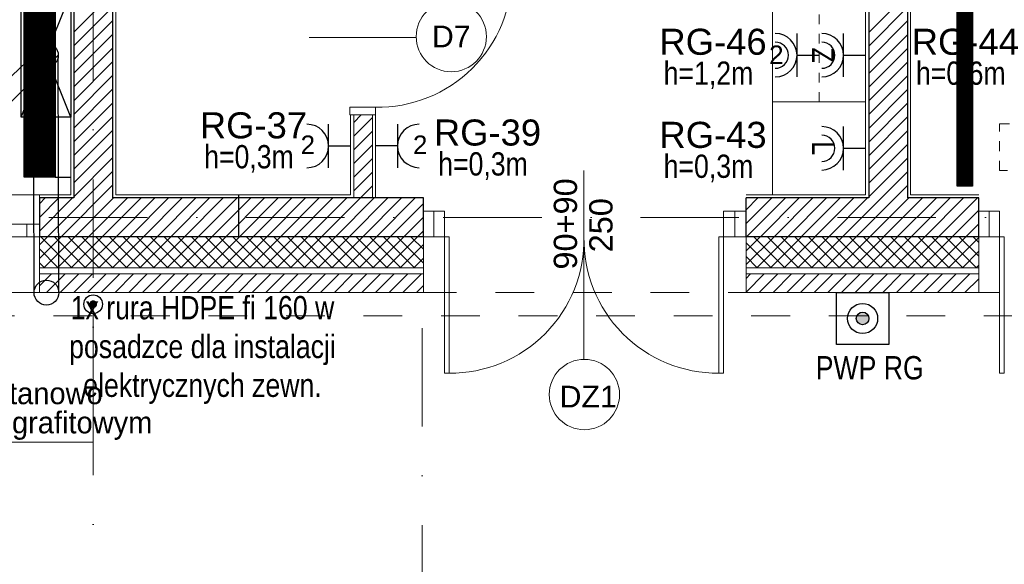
# Model space of a CAD drawing. Header units: metres. Extents: x 10441 to 19716, y -6570 to 1447.
# Tile 29 of 57: x 16196 to 16831, y -4465 to -4114. Entities that reach past the tile are written whole.
import ezdxf
from ezdxf.enums import TextEntityAlignment as Align

# ---------------------------------------------------------------- set-up
doc = ezdxf.new("R2010")
doc.units = ezdxf.units.M
doc.header["$MEASUREMENT"] = 0
for name, pattern in [('8', [0.5, 0.25, -0.25]), ('CONTINOUS', [0]), ('DASHDOT', [25.4, 12.7, -6.35, 0, -6.35])]:
    doc.linetypes.add(name, pattern=pattern)
doc.layers.get('0').update_dxf_attribs({"color": 8})
for name, color, linetype, lineweight in [('#elektryczne', 8, 'Continuous', 20), ('A_DRZWI', 8, 'Continuous', 5), ('A_HACZE', 8, 'Continuous', 5), ('A_OPISY', 8, 'Continuous', 18), ('A_OSIE', 8, 'Continuous', 13), ('A_OZACZENIE DRZWI', 8, 'Continuous', 13), ('A_OZNACZENIA OKIEN', 8, 'Continuous', 13), ('A_PROJEKTOWANE ŚCIANY MUROWANE NOŚNE', 8, 'Continuous', 30), ('A_RS', 8, 'Continuous', 25), ('A_SCIANY DZIALOWE', 8, 'Continuous', 15), ('A_SCIANY DZIALOWE GK', 8, 'Continuous', 5), ('A_STAL CIENKIE', 8, 'Continuous', 0), ('A_STOLARKA', 8, 'Continuous', 5), ('A_TYNK', 8, 'Continuous', 5), ('A_WYMIARY WEWNETRZNE', 8, 'Continuous', 18), ('A_WYPOSAZENIE', 8, 'Continuous', 5), ('EB_legenda', 8, 'Continuous', 13), ('EB_obwody', 8, 'Continuous', 13)]:
    doc.layers.add(name, color=color, linetype=linetype, lineweight=lineweight)
for name, color, linetype in [('A_OZNACZENIA WARSTW', 8, 'Continuous'), ('EB_gniazda', 1, 'Continuous'), ('EB_trasa kablowa', 150, 'Continuous')]:
    doc.layers.add(name, color=color, linetype=linetype)
doc.styles.add('ARIAL', font='arial.ttf')
doc.styles.add('m1_romans', font='romans.shx', dxfattribs={"width": 0.8})
doc.styles.add('opisy okien', font='txt', dxfattribs={"height": 15})

# ---------------------------------------------------------------- blocks, each defined once
blk = doc.blocks.new('A$C2DA918A7')
at = {"layer": 'A_OZACZENIE DRZWI'}
blk.add_line((-34.51, 0), (34.51, 0), dxfattribs=at)
at = {"layer": 'A_OZACZENIE DRZWI', "ltscale": 0.1, "style": 'm1_romans', "width": 0.8}
blk.add_attdef('SZEROKOSC', text='', height=10, rotation=359.99999, dxfattribs=at).set_placement((0, 0), align=Align.BOTTOM_CENTER)
blk.add_attdef('WYSOKOSC', text='', height=10, rotation=359.99999, dxfattribs=at).set_placement((-0.85, -3.39), align=Align.TOP_CENTER)
blk = doc.blocks.new('_Dot')
at = {"color": 0, "linetype": 'ByBlock', "lineweight": -2}
blk.add_line((-0.5, 0), (-1, 0), dxfattribs=at)
at = {"color": 0, "linetype": 'ByBlock', "const_width": 0.5}
blk.add_lwpolyline([(-0.25, 0, 1), (0.25, 0, 1)], format="xyb", close=True, dxfattribs=at)
blk = doc.blocks.new('podkład')
at = {"layer": 'A_DRZWI', "color": 8, "ltscale": 2}
for p, q in [((12281.02, -2008.7), (12281.02, -1992.2)), ((12475.02, -2008.7), (12475.02, -1992.2)), ((12639.02, -2008.7), (12639.02, -1992.2))]:
    blk.add_line(p, q, dxfattribs=at)
for points in [[(12226.8, -1930.2), (12226.8, -1925.2), (12243.3, -1925.2), (12243.3, -1930.2)], [(12287.75, -1992.2), (12274.3, -1992.2), (12274.3, -2008.7), (12287.75, -2008.7)], [(12467.75, -1992.2), (12482.3, -1992.2), (12482.3, -2008.7), (12467.75, -2008.7)], [(12645.75, -1992.2), (12632.3, -1992.2), (12632.3, -2008.7), (12645.75, -2008.7)], [(12287.75, -2096.7), (12290.75, -2096.7), (12290.75, -2008.7), (12287.75, -2008.7)], [(12467.75, -2096.7), (12464.75, -2096.7), (12464.75, -2008.7), (12467.75, -2008.7)], [(12645.75, -2096.7), (12648.75, -2096.7), (12648.75, -2008.7), (12645.75, -2008.7)]]:
    blk.add_lwpolyline(points, close=True, dxfattribs=at)
for centre, start, end in [((12244.96, -1838.9), 268.90107, 0.46373), ((12291.45, -2010.35), 269.53623, 1.0989), ((12464.05, -2010.35), 178.9011, 270.46377)]:
    blk.add_arc(centre, 86.32, start, end, dxfattribs=at)
at = {"layer": 'A_HACZE', "color": 8, "linetype": 'Continuous'}
for p, q in [((12073.8, -1851.81), (12048.8, -1876.81)), ((12586.3, -1851.96), (12561.3, -1876.96)), ((12073.8, -1860.65), (12048.8, -1885.65)), ((12586.3, -1860.8), (12561.3, -1885.8)), ((12073.8, -1869.49), (12048.8, -1894.49)), ((12586.3, -1869.64), (12561.3, -1894.64)), ((12073.8, -1878.33), (12048.8, -1903.33)), ((12586.3, -1878.48), (12561.3, -1903.48)), ((12073.8, -1887.17), (12048.8, -1912.17)), ((12586.3, -1887.32), (12561.3, -1912.32)), ((12073.8, -1896), (12048.8, -1921)), ((12586.3, -1896.16), (12561.3, -1921.16)), ((12073.8, -1904.84), (12048.8, -1929.84)), ((12586.3, -1905), (12561.3, -1930)), ((12073.8, -1913.68), (12048.8, -1938.68)), ((12586.3, -1913.83), (12561.3, -1938.83)), ((12073.8, -1922.52), (12048.8, -1947.52)), ((12586.3, -1922.67), (12561.3, -1947.67)), ((12073.8, -1931.36), (12048.8, -1956.36)), ((12234.06, -1930.2), (12229.3, -1934.96)), ((12241.3, -1931.8), (12229.3, -1943.8)), ((12586.3, -1931.51), (12561.3, -1956.51)), ((12073.8, -1940.2), (12048.8, -1965.2)), ((12241.3, -1940.64), (12229.3, -1952.64)), ((12586.3, -1940.35), (12561.3, -1965.35)), ((12073.8, -1949.04), (12048.8, -1974.04)), ((12241.3, -1949.48), (12229.3, -1961.48)), ((12586.3, -1949.19), (12561.3, -1974.19)), ((12073.8, -1957.88), (12048.8, -1982.88)), ((12241.3, -1958.31), (12229.3, -1970.31)), ((12586.3, -1958.03), (12561.3, -1983.03)), ((12073.8, -1966.71), (12031.82, -2008.7)), ((12241.3, -1967.15), (12229.3, -1979.15)), ((12586.3, -1966.87), (12544.57, -2008.59)), ((12073.8, -1975.55), (12040.66, -2008.7)), ((12241.3, -1975.99), (12233.59, -1983.7)), ((12586.3, -1975.71), (12553.43, -2008.58)), ((12047.98, -1983.7), (12026.6, -2005.07)), ((12039.14, -1983.7), (12026.6, -1996.24)), ((12030.3, -1983.7), (12026.6, -1987.4)), ((12074.49, -1983.7), (12049.49, -2008.7)), ((12083.33, -1983.7), (12058.33, -2008.7)), ((12092.17, -1983.7), (12067.17, -2008.7)), ((12101.01, -1983.7), (12076.01, -2008.7)), ((12109.85, -1983.7), (12084.85, -2008.7)), ((12118.69, -1983.7), (12093.69, -2008.7)), ((12127.53, -1983.7), (12102.53, -2008.7)), ((12136.37, -1983.7), (12111.37, -2008.7)), ((12145.21, -1983.7), (12120.21, -2008.7)), ((12154.04, -1983.7), (12129.04, -2008.7)), ((12162.88, -1983.7), (12137.88, -2008.7)), ((12171.72, -1983.7), (12146.72, -2008.7)), ((12180.56, -1983.7), (12155.56, -2008.7)), ((12189.4, -1983.7), (12164.4, -2008.7)), ((12198.24, -1983.7), (12173.24, -2008.7)), ((12207.08, -1983.7), (12182.08, -2008.7)), ((12215.92, -1983.7), (12190.92, -2008.7)), ((12224.75, -1983.7), (12199.75, -2008.7)), ((12233.59, -1983.7), (12208.59, -2008.7)), ((12242.43, -1983.7), (12217.43, -2008.7)), ((12251.27, -1983.7), (12226.27, -2008.7)), ((12260.11, -1983.7), (12235.11, -2008.7)), ((12268.95, -1983.7), (12243.95, -2008.7)), ((12498.76, -1983.7), (12482.3, -2000.16)), ((12489.92, -1983.7), (12482.3, -1991.32)), ((12507.6, -1983.7), (12482.6, -2008.7)), ((12516.44, -1983.7), (12491.45, -2008.69)), ((12525.27, -1983.7), (12500.3, -2008.67)), ((12534.11, -1983.7), (12509.16, -2008.66)), ((12542.95, -1983.7), (12518.01, -2008.64)), ((12551.79, -1983.7), (12526.87, -2008.63)), ((12560.63, -1983.7), (12535.72, -2008.61)), ((12587.15, -1983.69), (12562.28, -2008.56)), ((12596.04, -1983.65), (12571.13, -2008.55)), ((12604.93, -1983.6), (12579.99, -2008.53)), ((12613.81, -1983.55), (12588.84, -2008.52)), ((12622.7, -1983.5), (12597.7, -2008.5)), ((12631.59, -1983.45), (12606.55, -2008.49)), ((12274.3, -1987.19), (12252.79, -2008.7)), ((12632.3, -1991.58), (12615.4, -2008.47)), ((12274.3, -1996.02), (12261.63, -2008.7)), ((12274.3, -2004.86), (12270.47, -2008.7)), ((12632.3, -2000.42), (12624.26, -2008.46)), ((12040.66, -2008.7), (12026.6, -2022.75)), ((12031.82, -2008.7), (12026.6, -2013.91)), ((12047.55, -2028.7), (12027.55, -2008.7)), ((12049.49, -2008.7), (12029.49, -2028.7)), ((12056.38, -2028.7), (12036.38, -2008.7)), ((12058.33, -2008.7), (12038.33, -2028.7)), ((12065.22, -2028.7), (12045.22, -2008.7)), ((12067.17, -2008.7), (12047.17, -2028.7)), ((12074.06, -2028.7), (12054.06, -2008.7)), ((12076.01, -2008.7), (12056.01, -2028.7)), ((12082.9, -2028.7), (12062.9, -2008.7)), ((12084.85, -2008.7), (12064.85, -2028.7)), ((12091.74, -2028.7), (12071.74, -2008.7)), ((12093.69, -2008.7), (12073.69, -2028.7)), ((12100.58, -2028.7), (12080.58, -2008.7)), ((12102.53, -2008.7), (12082.53, -2028.7)), ((12109.42, -2028.7), (12089.42, -2008.7)), ((12111.37, -2008.7), (12091.37, -2028.7)), ((12118.26, -2028.7), (12098.26, -2008.7)), ((12120.21, -2008.7), (12100.21, -2028.7)), ((12127.09, -2028.7), (12107.09, -2008.7)), ((12129.04, -2008.7), (12109.04, -2028.7)), ((12135.93, -2028.7), (12115.93, -2008.7)), ((12137.88, -2008.7), (12117.88, -2028.7)), ((12144.77, -2028.7), (12124.77, -2008.7)), ((12146.72, -2008.7), (12126.72, -2028.7)), ((12153.61, -2028.7), (12133.61, -2008.7)), ((12155.56, -2008.7), (12135.56, -2028.7)), ((12162.45, -2028.7), (12142.45, -2008.7)), ((12164.4, -2008.7), (12144.4, -2028.7)), ((12171.29, -2028.7), (12151.29, -2008.7)), ((12173.24, -2008.7), (12153.24, -2028.7)), ((12180.13, -2028.7), (12160.13, -2008.7)), ((12182.08, -2008.7), (12162.08, -2028.7)), ((12188.97, -2028.7), (12168.97, -2008.7)), ((12190.92, -2008.7), (12170.92, -2028.7)), ((12197.81, -2028.7), (12177.81, -2008.7)), ((12199.75, -2008.7), (12179.75, -2028.7)), ((12206.64, -2028.7), (12186.64, -2008.7)), ((12208.59, -2008.7), (12188.59, -2028.7)), ((12215.48, -2028.7), (12195.48, -2008.7)), ((12217.43, -2008.7), (12197.43, -2028.7)), ((12224.32, -2028.7), (12204.32, -2008.7)), ((12226.27, -2008.7), (12206.27, -2028.7)), ((12233.16, -2028.7), (12213.16, -2008.7)), ((12235.11, -2008.7), (12215.11, -2028.7)), ((12242, -2028.7), (12222, -2008.7)), ((12243.95, -2008.7), (12223.95, -2028.7)), ((12250.84, -2028.7), (12230.84, -2008.7)), ((12252.79, -2008.7), (12232.79, -2028.7)), ((12259.68, -2028.7), (12239.68, -2008.7)), ((12261.63, -2008.7), (12241.63, -2028.7)), ((12268.52, -2028.7), (12248.52, -2008.7)), ((12270.47, -2008.7), (12250.47, -2028.7)), ((12274.3, -2025.65), (12257.35, -2008.7)), ((12274.3, -2016.81), (12266.19, -2008.7)), ((12500.28, -2008.7), (12482.3, -2026.67)), ((12491.44, -2008.7), (12482.3, -2017.83)), ((12482.6, -2008.7), (12482.3, -2009)), ((12507.16, -2028.7), (12487.16, -2008.7)), ((12509.11, -2008.7), (12489.11, -2028.7)), ((12516, -2028.7), (12496, -2008.7)), ((12517.95, -2008.7), (12497.95, -2028.7)), ((12524.84, -2028.7), (12504.84, -2008.7)), ((12526.79, -2008.7), (12506.79, -2028.7)), ((12533.68, -2028.7), (12513.68, -2008.7)), ((12535.63, -2008.7), (12515.63, -2028.7)), ((12542.52, -2028.7), (12522.52, -2008.7)), ((12544.47, -2008.7), (12524.47, -2028.7)), ((12551.36, -2028.7), (12531.36, -2008.7)), ((12553.31, -2008.7), (12533.31, -2028.7)), ((12560.2, -2028.7), (12540.2, -2008.7)), ((12562.15, -2008.7), (12542.15, -2028.7)), ((12569.04, -2028.7), (12549.04, -2008.7)), ((12570.99, -2008.7), (12550.99, -2028.7)), ((12577.88, -2028.7), (12557.88, -2008.7)), ((12579.82, -2008.7), (12559.82, -2028.7)), ((12586.71, -2028.7), (12566.71, -2008.7)), ((12588.66, -2008.7), (12568.66, -2028.7)), ((12595.55, -2028.7), (12575.55, -2008.7)), ((12597.5, -2008.7), (12577.5, -2028.7)), ((12604.39, -2028.7), (12584.39, -2008.7)), ((12606.34, -2008.7), (12586.34, -2028.7)), ((12613.23, -2028.7), (12593.23, -2008.7)), ((12615.18, -2008.7), (12595.18, -2028.7)), ((12622.07, -2028.7), (12602.07, -2008.7)), ((12624.02, -2008.7), (12604.02, -2028.7)), ((12630.91, -2028.7), (12610.91, -2008.7)), ((12632.3, -2009.26), (12612.86, -2028.7)), ((12632.3, -2021.25), (12619.75, -2008.7)), ((12632.3, -2012.41), (12628.59, -2008.7)), ((12038.71, -2028.7), (12026.6, -2016.6)), ((12274.3, -2013.7), (12259.3, -2028.7)), ((12498.33, -2028.7), (12482.3, -2012.67)), ((12632.3, -2018.09), (12621.7, -2028.7)), ((12274.3, -2022.54), (12268.14, -2028.7)), ((12489.49, -2028.7), (12482.3, -2021.51)), ((12029.87, -2028.7), (12026.6, -2025.43)), ((12632.3, -2026.93), (12630.54, -2028.7)), ((12034.33, -2032.7), (12026.6, -2040.43)), ((12043.17, -2032.7), (12031.17, -2044.7)), ((12052.01, -2032.7), (12040.01, -2044.7)), ((12060.85, -2032.7), (12048.85, -2044.7)), ((12069.69, -2032.7), (12057.69, -2044.7)), ((12078.53, -2032.7), (12066.53, -2044.7)), ((12087.37, -2032.7), (12075.37, -2044.7)), ((12096.21, -2032.7), (12084.21, -2044.7)), ((12105.04, -2032.7), (12093.04, -2044.7)), ((12113.88, -2032.7), (12101.88, -2044.7)), ((12122.72, -2032.7), (12110.72, -2044.7)), ((12131.56, -2032.7), (12119.56, -2044.7)), ((12140.4, -2032.7), (12128.4, -2044.7)), ((12149.24, -2032.7), (12137.24, -2044.7)), ((12158.08, -2032.7), (12146.08, -2044.7)), ((12166.92, -2032.7), (12154.92, -2044.7)), ((12175.75, -2032.7), (12163.75, -2044.7)), ((12184.59, -2032.7), (12172.59, -2044.7)), ((12193.43, -2032.7), (12181.43, -2044.7)), ((12202.27, -2032.7), (12190.27, -2044.7)), ((12211.11, -2032.7), (12199.11, -2044.7)), ((12219.95, -2032.7), (12207.95, -2044.7)), ((12228.79, -2032.7), (12216.79, -2044.7)), ((12237.63, -2032.7), (12225.63, -2044.7)), ((12246.47, -2032.7), (12234.47, -2044.7)), ((12255.3, -2032.7), (12243.3, -2044.7)), ((12264.14, -2032.7), (12252.14, -2044.7)), ((12272.98, -2032.7), (12260.98, -2044.7)), ((12493.95, -2032.7), (12482.3, -2044.35)), ((12485.11, -2032.7), (12482.3, -2035.51)), ((12502.79, -2032.7), (12490.79, -2044.7)), ((12511.63, -2032.7), (12499.63, -2044.7)), ((12520.47, -2032.7), (12508.47, -2044.7)), ((12529.31, -2032.7), (12517.31, -2044.7)), ((12538.15, -2032.7), (12526.15, -2044.7)), ((12546.99, -2032.7), (12534.99, -2044.7)), ((12555.82, -2032.7), (12543.82, -2044.7)), ((12564.66, -2032.7), (12552.66, -2044.7)), ((12573.5, -2032.7), (12561.5, -2044.7)), ((12582.34, -2032.7), (12570.34, -2044.7)), ((12591.18, -2032.7), (12579.18, -2044.7)), ((12600.02, -2032.7), (12588.02, -2044.7)), ((12608.86, -2032.7), (12596.86, -2044.7)), ((12617.7, -2032.7), (12605.7, -2044.7)), ((12626.54, -2032.7), (12614.54, -2044.7)), ((12632.3, -2035.77), (12623.37, -2044.7)), ((12274.3, -2040.22), (12269.82, -2044.7)), ((12632.3, -2044.61), (12632.21, -2044.7))]:
    blk.add_line(p, q, dxfattribs=at)
at = {"layer": 'A_OPISY', "color": 8, "linetype": 'CONTINOUS', "ltscale": 0.1}
blk.add_lwpolyline([(12061.3, -2057.2), (12061.3, -2141.18), (11747.98, -2141.18)], dxfattribs=at)
at = {"layer": 'A_OSIE', "color": 8, "linetype": 'DASHDOT', "ltscale": 5}
for p, q in [((12061.3, -573.64), (12061.3, -2335.96)), ((14256.99, -1996.2), (10108.73, -1996.2)), ((12273.49, -3783.35), (12273.49, -2044.7))]:
    blk.add_line(p, q, dxfattribs=at)
at = {"layer": 'A_OZACZENIE DRZWI', "color": 8}
blk.add_line((12200.54, -1880.2), (12269.56, -1880.2), dxfattribs=at)
at = {"layer": 'A_OZNACZENIA WARSTW', "color": 8, "linetype": 'Continuous'}
blk.add_line((12155.17, -2008.7), (12155.17, -1981.7), dxfattribs=at)
at = {"layer": 'A_PROJEKTOWANE ŚCIANY MUROWANE NOŚNE', "color": 8}
for p, q in [((12586.3, -1550.7), (12586.3, -1983.7)), ((12048.8, -1575.7), (12048.8, -1983.7)), ((12073.8, -1575.7), (12073.8, -1983.7)), ((12561.3, -1575.7), (12561.3, -1983.7)), ((12048.8, -1983.7), (12026.6, -1983.7)), ((12026.6, -1983.7), (12026.6, -2008.7)), ((12086.3, -1983.7), (12073.8, -1983.7)), ((12274.3, -1983.7), (12086.3, -1983.7)), ((12214.9, -1983.7), (12086.3, -1983.7)), ((12274.3, -2008.7), (12274.3, -1983.7)), ((12561.3, -1983.7), (12482.3, -1983.7)), ((12482.3, -2008.7), (12482.3, -1983.7)), ((12632.3, -1983.7), (12586.3, -1983.7)), ((12632.3, -2008.7), (12632.3, -1983.7)), ((12086.3, -2008.7), (12026.6, -2008.7)), ((12274.3, -2008.7), (12086.3, -2008.7)), ((12632.3, -2008.7), (12482.3, -2008.7))]:
    blk.add_line(p, q, dxfattribs=at)
at = {"layer": 'A_RS', "color": 8, "lineweight": 25}
blk.add_circle((12061.3, -2052.2), 6, dxfattribs=at)
at = {"layer": 'A_SCIANY DZIALOWE', "color": 8}
for p, q in [((12229.3, -1983.7), (12229.3, -1930.2)), ((12241.3, -1983.7), (12241.3, -1930.2))]:
    blk.add_line(p, q, dxfattribs=at)
at = {"layer": 'A_SCIANY DZIALOWE GK', "color": 8, "linetype": 'Continuous'}
blk.add_line((12241.3, -1930.2), (12229.3, -1930.2), dxfattribs=at)
at = {"layer": 'A_STAL CIENKIE', "color": 8, "linetype": '8', "ltscale": 100}
for p, q in [((10470.62, -2044.7), (13910.62, -2044.7)), ((13910.62, -2059.7), (10470.62, -2059.7))]:
    blk.add_line(p, q, dxfattribs=at)
at = {"layer": 'A_STOLARKA', "color": 8}
for p, q in [((12026.6, -1981.7), (11914.6, -1981.7)), ((12026.6, -2044.7), (12026.6, -1981.7)), ((11914.6, -2000.7), (12026.6, -2000.7)), ((12018.6, -2000.7), (12009.6, -2000.7)), ((12026.6, -2000.7), (12018.6, -2000.7)), ((12018.6, -2000.7), (12018.6, -2008.7)), ((12018.6, -2008.7), (12018.6, -2000.7)), ((12026.6, -2000.7), (12018.6, -2000.7)), ((12018.6, -2000.7), (12018.6, -2008.7)), ((12026.6, -2008.7), (12026.6, -2000.7)), ((12026.6, -2008.7), (12026.6, -2000.7)), ((11922.6, -2008.7), (12026.6, -2008.7)), ((12009.6, -2008.7), (12018.6, -2008.7)), ((12018.6, -2008.7), (12026.6, -2008.7)), ((12018.6, -2008.7), (12026.6, -2008.7)), ((11914.6, -2044.7), (12026.6, -2044.7))]:
    blk.add_line(p, q, dxfattribs=at)
at = {"layer": 'A_TYNK', "color": 8}
for p, q in [((12588.3, -1548.7), (12588.3, -1981.7)), ((12559.3, -1981.7), (12559.3, -1577.7)), ((12075.8, -1981.7), (12075.8, -1780.2)), ((12227.3, -1930.2), (12227.3, -1981.7)), ((12243.3, -1930.2), (12243.3, -1983.7)), ((12086.3, -1981.7), (12075.8, -1981.7)), ((12227.3, -1981.7), (12086.3, -1981.7)), ((12482.3, -1981.7), (12559.3, -1981.7)), ((12588.3, -1981.7), (12632.3, -1981.7))]:
    blk.add_line(p, q, dxfattribs=at)
at = {"layer": 'A_TYNK', "color": 8, "linetype": 'Continuous'}
for p, q in [((12026.6, -2008.7), (12026.6, -2044.7)), ((12274.3, -2008.7), (12274.3, -2028.7)), ((12482.3, -2008.7), (12482.3, -2028.7)), ((12632.3, -2008.7), (12632.3, -2028.7)), ((12086.3, -2028.7), (12026.6, -2028.7)), ((12274.3, -2028.7), (12086.3, -2028.7)), ((12274.3, -2028.7), (12086.3, -2028.7)), ((12274.3, -2028.7), (12274.3, -2044.7)), ((12632.3, -2028.7), (12482.3, -2028.7)), ((12482.3, -2028.7), (12482.3, -2044.7)), ((12632.3, -2028.7), (12482.3, -2028.7)), ((12632.3, -2028.7), (12632.3, -2044.7)), ((12274.3, -2032.7), (12026.6, -2032.7)), ((12632.3, -2032.7), (12482.3, -2032.7)), ((12274.3, -2044.7), (12026.6, -2044.7)), ((12632.3, -2044.7), (12482.3, -2044.7))]:
    blk.add_line(p, q, dxfattribs=at)
at = {"layer": 'A_WYMIARY WEWNETRZNE', "color": 8, "linetype": 'Continuous'}
blk.add_line((12377.75, -1965.94), (12377.75, -2087.72), dxfattribs=at)
for centre, radius in [((12292.19, -1879.72), 22.63), ((12378.02, -2110.39), 22.67)]:
    blk.add_circle(centre, radius, dxfattribs=at)
at = {"layer": 'A_WYPOSAZENIE', "color": 8}
for p, q in [((12046.8, -1981.7), (12046.8, -1577.7)), ((12499.3, -1981.7), (12499.3, -1577.7)), ((12559.3, -1577.7), (12559.3, -1981.7)), ((12026.6, -1981.7), (12046.8, -1981.7)), ((12559.3, -1981.7), (12499.3, -1981.7))]:
    blk.add_line(p, q, dxfattribs=at)
at = {"layer": 'A_WYPOSAZENIE', "color": 8, "linetype": '8', "ltscale": 25}
for p, q in [((12529.3, -1921.7), (12529.3, -1637.7)), ((12645.75, -1935.94), (12825.75, -1935.94)), ((12645.75, -1965.94), (12645.75, -1935.94)), ((12825.75, -1965.94), (12645.75, -1965.94))]:
    blk.add_line(p, q, dxfattribs=at)
at = {"layer": 'A_WYPOSAZENIE', "color": 8}
for points in [[(12499.3, -1921.7), (12499.3, -1861.7), (12559.3, -1861.7), (12559.3, -1921.7)], [(12499.3, -1981.7), (12499.3, -1921.7), (12559.3, -1921.7), (12559.3, -1981.7)]]:
    blk.add_lwpolyline(points, close=True, dxfattribs=at)
at = {"layer": 'A_OPISY', "color": 8, "linetype": 'CONTINOUS', "ltscale": 0.1, "xscale": 5, "yscale": 5, "zscale": 5, "rotation": 90}
blk.add_blockref('_Dot', (12061.3, -2052.2), dxfattribs=at)
at = {"layer": 'A_OZACZENIE DRZWI', "color": 8, "ltscale": 0.1}
ref = blk.add_blockref('A$C2DA918A7', (12377.75, -2000.45), dxfattribs=dict(at, rotation=90.00000000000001))
ref.add_attrib('WYSOKOSC', '250', dxfattribs={"ltscale": 0.1, "height": 15, "rotation": 89.99999, "style": 'ARIAL'}).set_placement((12381.14, -2001.3), align=Align.TOP_CENTER)
ref.add_attrib('SZEROKOSC', '90+90', dxfattribs={"ltscale": 0.1, "height": 15, "rotation": 89.99999, "style": 'ARIAL'}).set_placement((12377.75, -2000.45), align=Align.BOTTOM_CENTER)
at = {"layer": 'A_OPISY', "color": 8, "linetype": 'Continuous', "lineweight": 18, "style": 'opisy okien'}
for s, p in [(' z blachy tytanowo', (11913.43, -2116.64)), ('cynkowanej gr. 0.8mm w kolorze grafitowym', (11732.19, -2135.44))]:
    blk.add_text(s, height=14, dxfattribs=at).set_placement(p)
at = {"layer": 'A_OZACZENIE DRZWI', "color": 8, "ltscale": 0.1, "style": 'm1_romans', "width": 0.8}
for rotation, p in [(98.48606, (12735.07, -773.13)), (359.99999, (12573.8, -1012.7)), (89.99999, (11565.29, -1150.14)), (89.99999, (11872.29, -1150.14)), (89.99999, (12230.03, -1245.64)), (89.99999, (12385.87, -1249.44)), (89.99999, (11565.29, -1370.89)), (89.99999, (11872.29, -1370.89)), (89.99999, (12230.03, -1370.89)), (89.99999, (12389.3, -1370.89)), (89.99999, (11748.79, -1556.15)), (89.99999, (11986.6, -1556.15)), (89.99999, (12389.3, -1556.15)), (359.99999, (12235.05, -1664.2)), (359.99999, (12235.05, -1880.2)), (89.99999, (11745.78, -2001.94))]:
    blk.add_attdef('SZEROKOSC', text='', height=10, rotation=rotation, dxfattribs=at).set_placement(p, align=Align.BOTTOM_CENTER)
for rotation, p in [(98.48606, (12738.56, -773.47)), (359.99999, (12572.95, -1016.09)), (89.99999, (11568.68, -1150.99)), (89.99999, (11875.68, -1150.99)), (89.99999, (12233.42, -1246.49)), (89.99999, (12389.27, -1250.29)), (89.99999, (11568.68, -1371.74)), (89.99999, (11875.68, -1371.74)), (89.99999, (12233.42, -1371.74)), (89.99999, (12392.69, -1371.74)), (89.99999, (11752.19, -1557)), (89.99999, (11990, -1557)), (89.99999, (12392.69, -1557)), (359.99999, (12234.2, -1667.59)), (359.99999, (12234.2, -1883.59)), (89.99999, (11749.18, -2002.79))]:
    blk.add_attdef('WYSOKOSC', text='', height=10, rotation=rotation, dxfattribs=at).set_placement(p, align=Align.TOP_CENTER)
at = {"layer": 'A_OZNACZENIA OKIEN', "color": 8, "linetype": 'Continuous', "lineweight": 18, "style": 'ARIAL'}
for s, p in [('D7', (12279.66, -1886.62)), ('DZ1', (12361.98, -2118.75))]:
    blk.add_text(s, height=14, dxfattribs=at).set_placement(p)
at = {"layer": 'A_OZNACZENIA OKIEN', "color": 8, "ltscale": 0.1, "style": 'm1_romans', "width": 0.8}
for rotation, p in [(278.86761, (13373.71, -593.04)), (278.86761, (12983.87, -650.74)), (278.86761, (12445.73, -730.4)), (278.86761, (12224.15, -763.19)), (0.00001, (14017.48, -900.03)), (278.86761, (11021.54, -941.2)), (278.86761, (10640.69, -997.57)), (0.00001, (14017.48, -1574.7)), (89.99999, (10819.6, -2080.7)), (89.99999, (11204.6, -2080.7)), (89.99999, (11970.6, -2080.7)), (89.99999, (13175.8, -2080.7)), (89.99999, (13539.8, -2080.7))]:
    blk.add_attdef('SZEROKOSC', text='', height=10, rotation=rotation, dxfattribs=at).set_placement(p, align=Align.BOTTOM_CENTER)
for rotation, p in [(278.86761, (13403.28, -587.56)), (278.86761, (13013.44, -645.27)), (278.86761, (12475.3, -724.92)), (278.86761, (12253.72, -757.72)), (278.86761, (11051.11, -935.72)), (0.00001, (14011.09, -903.42)), (278.86761, (10670.26, -992.09)), (0.00001, (14011.09, -1578.09)), (89.99999, (10823, -2081.55)), (89.99999, (11208, -2081.55)), (89.99999, (11974, -2081.55)), (89.99999, (13179.19, -2081.55)), (89.99999, (13543.19, -2081.55))]:
    blk.add_attdef('WYSOKOSC', text='', height=10, rotation=rotation, dxfattribs=at).set_placement(p, align=Align.TOP_CENTER)
at = {"layer": 'A_WYPOSAZENIE', "color": 8, "char_height": 14, "width": 347.2834, "attachment_point": 5, "rotation": 270, "style": 'opisy okien'}
for s, insert in [('\\pxqc;{\\fArial Narrow|b0|i0|c238|p34;Z}', (12531.85, -1891.61)), ('\\pxqc;{\\fArial Narrow|b0|i0|c238|p34;L}', (12531.85, -1951.61))]:
    blk.add_mtext(s, dxfattribs=dict(at, insert=insert))
blk = doc.blocks.new('*U202')
at = {"layer": 'EB_gniazda', "lineweight": 30}
for p, q in [((-89923641.27, -54758981.54), (-89923641.27, -54759009.58)), ((-89923641.27, -54758995.56), (-89923655.49, -54758995.56))]:
    blk.add_line(p, q, dxfattribs=at)
blk.add_arc((-89923627.27, -54758995.56), 14, 90, 270, dxfattribs=at)
at = {"layer": 'EB_gniazda', "linetype": 'Continuous', "insert": (-89923631.32, -54758988.8), "char_height": 12, "attachment_point": 1, "style": 'ARIAL'}
blk.add_mtext_dynamic_manual_height_columns('{\\C0;2}', width=397.3306, gutter_width=1, heights=[0], dxfattribs=at)
blk = doc.blocks.new('*U192')
at = {"layer": 'EB_gniazda', "lineweight": 30}
for p, q in [((-89923484.23, -54759043.65), (-89923484.23, -54759029.43)), ((-89923470.21, -54759043.65), (-89923498.25, -54759043.65))]:
    blk.add_line(p, q, dxfattribs=at)
for radius in [14, 8.44]:
    blk.add_arc((-89923484.23, -54759057.65), radius, 360, 180, dxfattribs=at)
blk = doc.blocks.new('*U204')
at = {"layer": 'EB_gniazda', "lineweight": 30}
for p, q in [((-89923613.27, -54759068.12), (-89923613.27, -54759040.09)), ((-89923613.27, -54759054.11), (-89923599.05, -54759054.11))]:
    blk.add_line(p, q, dxfattribs=at)
for radius in [14, 8.44]:
    blk.add_arc((-89923627.27, -54759054.11), radius, 270, 90, dxfattribs=at)
at = {"layer": 'EB_gniazda', "color": 0, "linetype": 'Continuous', "insert": (-89923631.25, -54759047.84), "char_height": 12, "attachment_point": 1, "style": 'ARIAL'}
blk.add_mtext_dynamic_manual_height_columns('2', width=397.3306, gutter_width=1, heights=[0], dxfattribs=at)
blk = doc.blocks.new('*U200')
at = {"layer": 'EB_gniazda', "lineweight": 30}
for p, q in [((-89923613.27, -54759009.57), (-89923613.27, -54758981.54)), ((-89923613.27, -54758995.56), (-89923599.05, -54758995.56))]:
    blk.add_line(p, q, dxfattribs=at)
blk.add_arc((-89923627.27, -54758995.56), 14, 270, 90, dxfattribs=at)
at = {"layer": 'EB_gniazda', "linetype": 'Continuous', "insert": (-89923631.32, -54758988.8), "char_height": 12, "attachment_point": 1, "style": 'ARIAL'}
blk.add_mtext_dynamic_manual_height_columns('{\\C0;2}', width=397.3306, gutter_width=1, heights=[0], dxfattribs=at)
blk = doc.blocks.new('pwp 453432')
at = {"layer": 'EB_gniazda', "lineweight": 30}
h = blk.add_hatch(color=1, dxfattribs=at)
h.dxf.hatch_style = 1
h.paths.add_polyline_path([(-89923405.11, -54759316.5, 1), (-89923413.27, -54759316.5, 1)])
at = {"layer": 'EB_gniazda', "color": 1, "lineweight": 30}
blk.add_lwpolyline([(-89923426.07, -54759299.81), (-89923392.31, -54759299.81), (-89923392.31, -54759333.2), (-89923426.07, -54759333.2)], close=True, dxfattribs=at)
for radius in [9.7, 4.08]:
    blk.add_circle((-89923409.19, -54759316.5), radius, dxfattribs=at)
blk = doc.blocks.new('rg dfffs')
at = {"layer": 'EB_gniazda', "linetype": 'Continuous', "lineweight": 30}
for p, q in [((16795.93, -4443.8), (16875.93, -4443.8)), ((16795.93, -4475.8), (16795.93, -4443.8)), ((16795.93, -4443.8), (16875.93, -4475.8)), ((16795.93, -4475.8), (16875.93, -4443.8)), ((16875.93, -4443.8), (16875.93, -4475.8)), ((16875.93, -4475.8), (16795.93, -4475.8))]:
    blk.add_line(p, q, dxfattribs=at)

msp = doc.modelspace()

# ---------------------------------------------------------------- hatches: boundary and pattern name
at = {"layer": 'EB_trasa kablowa', "linetype": 'Continuous', "lineweight": 30, "transparency": 33554483}
h = msp.add_hatch(dxfattribs=at)
h.set_pattern_fill('ANSI31', color=256, angle=270)
h.set_pattern_definition([(315, (-54720056.19842, 89923512.82626), (0.08838834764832, 0.08838834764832), [])])
h.paths.add_polyline_path([(16810.69, -4220.9), (16810.67, -3056.18), (16800.67, -3056.18), (16800.69, -4220.9)])
h = msp.add_hatch(dxfattribs=at)
h.set_pattern_fill('ANSI31', color=256, angle=270)
h.paths.add_polyline_path([(16219.17, -4214.98), (16219.14, -3717.44), (16199.14, -3717.44), (16199.17, -4214.98)])

# ---------------------------------------------------------------- linework, layer by layer
at = {"layer": 'EB_gniazda', "color": 3, "linetype": 'Continuous'}
for p, q in [((16041.36, -4291.67), (16205.17, -4136.48)), ((16052.49, -4303.17), (16221.17, -4136.48)), ((16205.54, -4289.45), (16205.17, -4136.48)), ((16221.54, -4289.51), (16221.17, -4136.48))]:
    msp.add_line(p, q, dxfattribs=at)
at = {"layer": 'EB_gniazda', "linetype": 'Continuous', "lineweight": 30}
msp.add_line((16219.17, -4214.98), (16229.17, -4214.98), dxfattribs=at)
at = {"layer": 'EB_gniazda', "color": 3, "linetype": 'Continuous'}
for centre in [(16213.17, -4136.48), (16213.17, -4136.48), (16213.54, -4289.48)]:
    msp.add_circle(centre, 8, dxfattribs=at)
at = {"layer": 'EB_trasa kablowa', "linetype": 'Continuous', "lineweight": 30}
for points in [[(16800.67, -3056.18), (16810.67, -3056.18), (16810.69, -4220.9), (16800.69, -4220.9)], [(16199.14, -3717.44), (16219.14, -3717.44), (16219.17, -4214.98), (16199.17, -4214.98)]]:
    msp.add_lwpolyline(points, close=True, dxfattribs=at)

# ---------------------------------------------------------------- block references
at = {"layer": '#elektryczne', "color": 8, "linetype": 'Continuous', "lineweight": 18}
msp.add_blockref('podkład', (4182.37, -2244.78), dxfattribs=at)
at = {"layer": 'EB_gniazda', "linetype": 'Continuous', "lineweight": 30}
for name, p, rotation in [('rg dfffs', (11753.37, -20972.41), 90), ('*U192', (54775771.1, -89927620.71), 270), ('*U192', (54775771.1, -89927680.71), 270)]:
    msp.add_blockref(name, p, dxfattribs=dict(at, rotation=rotation))
at = {"layer": 'EB_gniazda', "color": 0, "linetype": 'Continuous', "lineweight": 30}
for name, p in [('*U204', (89940310.73, 54754917.63)), ('*U200', (89940008.73, 54754800.57)), ('*U202', (89940081.17, 54754800.58))]:
    msp.add_blockref(name, p, dxfattribs=at)
at = {"layer": 'EB_gniazda', "linetype": 'Continuous', "lineweight": 30}
msp.add_blockref('pwp 453432', (89940148.95, 54755010.33), dxfattribs=at)

# ---------------------------------------------------------------- texts
at = {"layer": 'A_OPISY', "color": 0, "lineweight": 13, "char_height": 15, "width": 229.9369, "attachment_point": 5, "style": 'opisy okien'}
for s, insert in [('\\pxql;{\\fArial Narrow|b0|i0|c238|p39;h=1,2m}', (16726.45, -4149.43)), ('\\pxql;{\\fArial Narrow|b0|i0|c238|p39;h=0,6m}', (16889.14, -4149.43)), ('\\pxql;{\\fArial Narrow|b0|i0|c238|p39;h=0,3m}', (16430.17, -4203.29)), ('\\pxql;{\\fArial Narrow|b0|i0|c238|p39;h=0,3m}', (16581.06, -4207.93)), ('\\pxql;{\\fArial Narrow|b0|i0|c238|p39;h=0,3m}', (16726.45, -4209.43)), ('\\pxql,t4;{\\fArial Narrow|b0|i0|c238|p39;PWP RG}', (16824.48, -4338.03))]:
    msp.add_mtext(s, dxfattribs=dict(at, insert=insert))
at = {"layer": 'EB_legenda', "color": 0, "lineweight": 13, "insert": (16314.14, -4326.47), "char_height": 15, "width": 213.0716, "attachment_point": 5, "style": 'opisy okien'}
msp.add_mtext('{\\fArial Narrow|b0|i0|c238|p39;1x rura HDPE fi 160 w posadzce dla instalacji elektrycznych zewn.}', dxfattribs=at)
at = {"layer": 'EB_obwody', "color": 5, "style": 'ARIAL'}
for s, p in [('RG-46', (16608.75, -4136.21)), ('RG-44', (16771.43, -4136.21)), ('RG-37', (16312.46, -4190.08)), ('RG-39', (16463.35, -4194.71)), ('RG-43', (16608.75, -4196.21))]:
    msp.add_text(s, height=16.8, rotation=0, dxfattribs=at).set_placement(p)

doc.saveas('drawing.dxf')
